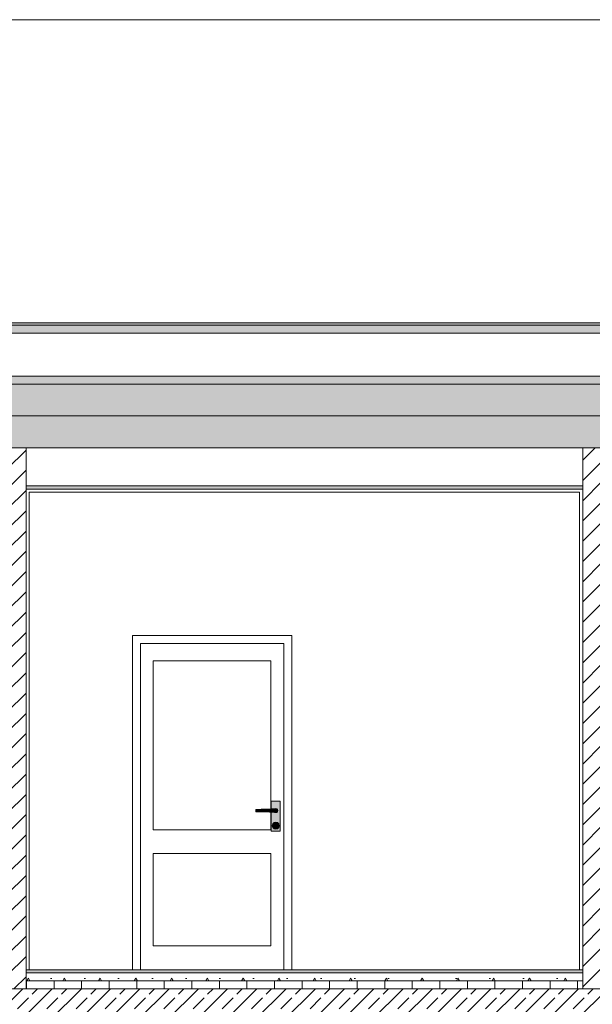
# Model space of a CAD drawing. Header units: millimetres. Extents: x -101298 to -58298, y 45839 to 66839.
# Tile 15 of 124: x -92968 to -89368, y 60652 to 66839. Entities that reach past the tile are written whole.
import ezdxf

# ---------------------------------------------------------------- set-up
doc = ezdxf.new("R2010")
doc.units = ezdxf.units.MM
doc.header["$MEASUREMENT"] = 0
for name, color, linetype, lineweight in [('Nowe_Konstrukcja - Belki_Nr_pióra__106', 252, 'Continuous', 13), ('Nowe_Konstrukcja - Belki_Nr_pióra__3', 7, 'Continuous', 13), ('Nowe_Konstrukcja - Stropy_Nr_pióra__21', 7, 'Continuous', 20), ('Nowe_Konstrukcja - Stropy_Nr_pióra__3', 7, 'Continuous', 13), ('Nowe_Konstrukcja - Ściany zew_Nr_pióra__106', 252, 'Continuous', 13), ('Nowe_Konstrukcja - Ściany zew_Nr_pióra__18', 9, 'Continuous', 15), ('Nowe_Konstrukcja - Ściany zew_Nr_pióra__19', 255, 'Continuous', 0), ('Nowe_Konstrukcja - Ściany zew_Nr_pióra__3', 7, 'Continuous', 13), ('Nowe_zagospodarowanie_Nr_pióra__21', 7, 'Continuous', 20)]:
    doc.layers.add(name, color=color, linetype=linetype, lineweight=lineweight)
for name, color, linetype, lineweight, true_color in [('Nowe_Konstrukcja - Stropy_Nr_pióra__23', 7, 'Continuous', 13, 0x858585), ('Nowe_Konstrukcja - Ściany zew_Nr_pióra__102', 7, 'Continuous', 13, 0x3e3e3e), ('Nowe_Konstrukcja - Ściany zew_Nr_pióra__142', 7, 'Continuous', 0, 0xe8e8e8), ('Nowe_Konstrukcja - Ściany zew_Nr_pióra__23', 7, 'Continuous', 13, 0x858585), ('Nowe_Konstrukcja - Ściany zew_Nr_pióra__61', 7, 'Continuous', 18, 0x6a6a6a), ('Nowe_Konstrukcja - Ściany zew_Nr_pióra__62', 7, 'Continuous', 18, 0xaaaaaa), ('Nowe_Opisy - Etykiety_Nr_pióra__81', 7, 'Continuous', 13, 0x6a6a6a)]:
    doc.layers.add(name, color=color, linetype=linetype, lineweight=lineweight, true_color=true_color)
doc.dimstyles.new('STYL_AUTOMATYCZNY__2', dxfattribs={"dimtxt": 0.18, "dimasz": 182.4, "dimexe": 0.18, "dimexo": 0.0625, "dimgap": 0, "dimtad": 0, "dimtih": 1, "dimtoh": 1, "dimdec": 4, "dimzin": 0, "dimdsep": 46, "dimcen": 0.09, "dimadec": 0, "dimazin": 0, "dimtfac": 1, "dimtdec": 4, "dimtmove": 0, "dimatfit": 3, "dimldrblk": 'ARROWHEAD_5', "dimfxl": 0, "dimtolj": 1, "dimtzin": 0, "dimarcsym": 0})
pattern_1 = [(45, (0, 0), (-63.63961, 63.63961), [])]
pattern_2 = [(90, (0, 0), (-173.20508, 0), [100, -200]), (90, (-86.6, 150), (-173.20508, 0), [100, -200]), (150, (-4e-14, 100), (86.60254, 150), [100, -200]), (150, (-173.2, 100), (86.60254, 150), [100, -200]), (210, (0, 0), (-86.60254, 150), [100, -200]), (210, (-173.2, -7e-14), (-86.60254, 150), [100, -200])]
pattern_3 = [(45, (0, 0), (-91.92388, 91.92388), []), (45, (-45.96, 45.96), (-91.92388, 91.92388), [97.5, -32.5])]

# ---------------------------------------------------------------- blocks, each defined once
blk = doc.blocks.new('ARROWHEAD_5')
at = {"linetype": 'Continuous', "lineweight": 0}
blk.add_hatch(color=0, dxfattribs=at).paths.add_polyline_path([(-1, 0.2679), (0, 0), (-1, -0.2679)])
at = {"color": 0, "linetype": 'Continuous', "lineweight": 0}
blk.add_line((0, 0), (-1, 0), dxfattribs=at)

msp = doc.modelspace()

# ---------------------------------------------------------------- hatches: boundary and pattern name
at = {"layer": 'Nowe_Konstrukcja - Belki_Nr_pióra__106', "linetype": 'Continuous', "lineweight": 13}
msp.add_hatch(color=252, dxfattribs=at).paths.add_polyline_path([(-70407.5, 64934.2), (-96602.8, 64934.2), (-96302.8, 64919.4), (-70707.1, 64919.4)])
at = {"layer": 'Nowe_Konstrukcja - Stropy_Nr_pióra__23', "linetype": 'Continuous', "lineweight": 0, "true_color": 0xe0e0e0}
for points in [[(-96302.8, 64919.4), (-96328.2, 64869.7), (-70681.7, 64869.7), (-70707.1, 64919.4)], [(-96352.8, 64898.5), (-96352.8, 64869.4), (-70657.2, 64869.4), (-70657.2, 64898.5), (-70669.3, 64898.5), (-70669.3, 64869.7), (-96328.2, 64869.7), (-96328.2, 64898.5)], [(-89427.8, 63909.4), (-92927.8, 63909.4), (-92927.8, 63889.4), (-89427.8, 63889.4)], [(-89427.8, 60869.4), (-92927.8, 60869.4), (-92927.8, 60849.4), (-89427.8, 60849.4)]]:
    msp.add_hatch(color=254, dxfattribs=at).paths.add_polyline_path(points)
at = {"layer": 'Nowe_Konstrukcja - Stropy_Nr_pióra__23', "linetype": 'Continuous', "lineweight": 13, "true_color": 0x858585}
msp.add_hatch(color=252, dxfattribs=at).paths.add_polyline_path([(-82267.8, 64599.4), (-96377.8, 64599.4), (-96377.8, 64549.4), (-82267.8, 64549.4)])
h = msp.add_hatch(dxfattribs=at)
h.set_pattern_fill('Beton_zbrojony_0001', color=252, style=0, pattern_type=2)
h.set_pattern_definition(pattern_3)
h.paths.add_polyline_path([(-96667.8, 64349.4), (-96667.8, 63949.4), (-96427.8, 63949.4), (-96427.8, 64149.4), (-86767.8, 64149.4), (-86767.8, 63949.4), (-86527.8, 63949.4), (-86527.8, 64149.4), (-82267.8, 64149.4), (-82267.8, 64349.4)])
h = msp.add_hatch(dxfattribs=at)
h.set_pattern_fill('Beton_lekki_0001', color=252, style=0, pattern_type=2)
h.set_pattern_definition([(0, (0, 0), (0, 389.7114), [24.375, -200.625]), (0, (112.5, 194.86), (0, 389.7114), [24.375, -200.625]), (60, (0, 0), (-337.5, 194.8557), [24.375, -200.625]), (60, (225, 0), (-337.5, 194.8557), [24.375, -200.625]), (120, (24.37, 0), (337.5, 194.8557), [24.375, -200.625]), (120, (249.38, 0), (337.5, 194.8557), [24.375, -200.625]), (0, (0, 37.5), (0, 75), [0, -75, 0, -112.5]), (45, (37.5, 37.5), (-53.03301, 53.03301), [0, -56.25, 0, -93.75])])
h.paths.add_polyline_path([(-89427.8, 60849.4), (-92927.8, 60849.4), (-92927.8, 60799.4), (-89427.8, 60799.4)])
h = msp.add_hatch(dxfattribs=at)
h.set_pattern_fill('Styropian_0001', color=252, style=0, pattern_type=2)
h.set_pattern_definition(pattern_2)
h.paths.add_polyline_path([(-89427.8, 60799.4), (-92927.8, 60799.4), (-92927.8, 60749.4), (-89427.8, 60749.4)])
h = msp.add_hatch(dxfattribs=at)
h.set_pattern_fill('Beton_zbrojony_0001', color=252, style=0, pattern_type=2)
h.set_pattern_definition(pattern_3)
h.paths.add_polyline_path([(-96667.8, 60349.4), (-96427.8, 60349.4), (-96427.8, 60549.4), (-86767.8, 60549.4), (-86767.8, 60349.4), (-86527.8, 60349.4), (-86527.8, 60549.4), (-86527.8, 60749.4), (-96667.8, 60749.4), (-96667.8, 60549.4)])
at = {"layer": 'Nowe_Konstrukcja - Ściany zew_Nr_pióra__102', "linetype": 'Continuous', "lineweight": 13, "true_color": 0x3e3e3e}
for points in [[(-91364.3, 61880.7), (-91365.5, 61879.4), (-91364.2, 61879.4), (-91363.8, 61879.8)], [(-91364.2, 61859.4), (-91365.5, 61859.4), (-91364.3, 61858.1), (-91363.8, 61859)], [(-91357.8, 61857.4), (-91363.8, 61859), (-91364.3, 61858.1), (-91357.8, 61856.4)], [(-91351.8, 61859), (-91357.8, 61857.4), (-91357.8, 61856.4), (-91351.3, 61858.1)], [(-91347.4, 61863.4), (-91351.8, 61859), (-91351.3, 61858.1), (-91346.5, 61862.9)], [(-91364.8, 61783.4), (-91363.9, 61786.9), (-91364.7, 61787.4), (-91365.8, 61783.4)], [(-91363.9, 61779.9), (-91364.8, 61783.4), (-91365.8, 61783.4), (-91364.7, 61779.4)], [(-91361.3, 61777.3), (-91363.9, 61779.9), (-91364.7, 61779.4), (-91361.8, 61776.5)], [(-91357.8, 61776.4), (-91361.3, 61777.3), (-91361.8, 61776.5), (-91357.8, 61775.4)], [(-91354.3, 61777.3), (-91357.8, 61776.4), (-91357.8, 61775.4), (-91353.8, 61776.5)], [(-91351.7, 61779.9), (-91354.3, 61777.3), (-91353.8, 61776.5), (-91350.9, 61779.4)]]:
    msp.add_hatch(color=250, dxfattribs=at).paths.add_polyline_path(points)
at = {"layer": 'Nowe_Konstrukcja - Ściany zew_Nr_pióra__106', "linetype": 'Continuous', "lineweight": 13}
for points in [[(-91375.1, 61764.4), (-91377.8, 61774.4), (-91379.8, 61774.4), (-91376.8, 61763.4)], [(-91367.8, 61757.1), (-91375.1, 61764.4), (-91376.8, 61763.4), (-91368.8, 61755.3)], [(-91357.8, 61754.4), (-91367.8, 61757.1), (-91368.8, 61755.3), (-91357.8, 61752.4)], [(-91347.8, 61757.1), (-91357.8, 61754.4), (-91357.8, 61752.4), (-91346.8, 61755.3)], [(-91354.3, 61789.5), (-91351.7, 61786.9), (-91350.9, 61787.4), (-91353.8, 61790.3)]]:
    msp.add_hatch(color=252, dxfattribs=at).paths.add_polyline_path(points)
at = {"layer": 'Nowe_Konstrukcja - Ściany zew_Nr_pióra__142', "linetype": 'Continuous', "lineweight": 0, "true_color": 0xe8e8e8}
msp.add_hatch(color=254, dxfattribs=at).paths.add_polyline_path([(-91340.5, 61784.4), (-91337.8, 61774.4), (-91335.8, 61774.4), (-91338.7, 61785.4)])
at = {"layer": 'Nowe_Konstrukcja - Ściany zew_Nr_pióra__18', "linetype": 'Continuous', "lineweight": 15}
for points in [[(-91422.9, 61878.2), (-91449.3, 61877.4), (-91449.3, 61861.4), (-91422.9, 61860.6)], [(-91396.2, 61879), (-91422.9, 61878.2), (-91422.9, 61860.6), (-91396.2, 61859.8)], [(-91382.8, 61879.4), (-91396.2, 61879), (-91396.2, 61859.8), (-91382.8, 61859.4)], [(-91357.8, 61859.4), (-91352.8, 61860.7), (-91349.1, 61864.4), (-91347.8, 61869.4), (-91349.1, 61874.4), (-91352.8, 61878.1), (-91357.8, 61879.4), (-91382.8, 61879.4), (-91382.8, 61859.4)], [(-91337.8, 61774.4), (-91340.5, 61764.4), (-91338.7, 61763.4), (-91335.8, 61774.4)]]:
    msp.add_hatch(color=9, dxfattribs=at).paths.add_polyline_path(points)
h = msp.add_hatch(color=9, dxfattribs=at)
h.paths.add_polyline_path([(-91386.3, 61739.4), (-91329.3, 61739.4), (-91329.3, 61929.4), (-91386.3, 61929.4), (-91386.3, 61879.3), (-91382.8, 61879.4), (-91365.5, 61879.4), (-91364.3, 61880.7), (-91357.8, 61882.4), (-91351.3, 61880.7), (-91346.5, 61875.9), (-91344.8, 61869.4), (-91346.5, 61862.9), (-91351.3, 61858.1), (-91357.8, 61856.4), (-91364.3, 61858.1), (-91365.5, 61859.4), (-91382.8, 61859.4), (-91386.3, 61859.5)])
h.paths.add_polyline_path([(-91376.8, 61763.4), (-91379.8, 61774.4), (-91376.8, 61785.4), (-91368.8, 61793.5), (-91357.8, 61796.4), (-91346.8, 61793.5), (-91338.7, 61785.4), (-91335.8, 61774.4), (-91338.7, 61763.4), (-91346.8, 61755.3), (-91357.8, 61752.4), (-91368.8, 61755.3)], flags=0)
h = msp.add_hatch(color=9, dxfattribs=at)
h.paths.add_polyline_path([(-91377.8, 61774.4), (-91375.1, 61764.4), (-91367.8, 61757.1), (-91357.8, 61754.4), (-91347.8, 61757.1), (-91340.5, 61764.4), (-91337.8, 61774.4), (-91340.5, 61784.4), (-91347.8, 61791.7), (-91357.8, 61794.4), (-91367.8, 61791.7), (-91375.1, 61784.4)])
h.paths.add_polyline_path([(-91365.8, 61783.4), (-91364.7, 61787.4), (-91361.8, 61790.3), (-91357.8, 61791.4), (-91353.8, 61790.3), (-91350.9, 61787.4), (-91349.8, 61783.4), (-91350.9, 61779.4), (-91353.8, 61776.5), (-91357.8, 61775.4), (-91361.8, 61776.5), (-91364.7, 61779.4)], flags=0)
at = {"layer": 'Nowe_Konstrukcja - Ściany zew_Nr_pióra__19', "linetype": 'Continuous', "lineweight": 0}
for points in [[(-91357.8, 61794.4), (-91347.8, 61791.7), (-91346.8, 61793.5), (-91357.8, 61796.4)], [(-91347.8, 61791.7), (-91340.5, 61784.4), (-91338.7, 61785.4), (-91346.8, 61793.5)]]:
    msp.add_hatch(color=255, dxfattribs=at).paths.add_polyline_path(points)
at = {"layer": 'Nowe_Konstrukcja - Ściany zew_Nr_pióra__23', "linetype": 'Continuous', "lineweight": 13, "true_color": 0x858585}
h = msp.add_hatch(dxfattribs=at)
h.set_pattern_fill('Styropian_0001', color=252, style=0, pattern_type=2)
h.set_pattern_definition(pattern_2)
h.paths.add_polyline_path([(-96667.8, 64869.4), (-96667.8, 64819.4), (-96547.8, 64819.4), (-96427.8, 64819.4), (-96427.8, 64549.4), (-96427.8, 64449.4), (-82267.8, 64449.4), (-82267.8, 64549.4), (-96377.8, 64549.4), (-96377.8, 64869.4), (-96427.8, 64869.4), (-96547.8, 64869.4)])
h = msp.add_hatch(dxfattribs=at)
h.set_pattern_fill('Styropian_0001', color=252, style=0, pattern_type=2)
h.set_pattern_definition(pattern_2)
h.paths.add_polyline_path([(-82267.8, 64449.4), (-96427.8, 64449.4), (-96427.8, 64349.4), (-82267.8, 64349.4)])
h = msp.add_hatch(dxfattribs=at)
h.set_pattern_fill('Bloczki_ceramiczne_0001', color=252, style=0, pattern_type=2)
h.set_pattern_definition(pattern_1)
h.paths.add_polyline_path([(-92927.8, 64149.4), (-93047.8, 64149.4), (-93047.8, 60749.1), (-92927.8, 60749.1)])
h = msp.add_hatch(dxfattribs=at)
h.set_pattern_fill('Bloczki_ceramiczne_0001', color=252, style=0, pattern_type=2)
h.set_pattern_definition(pattern_1)
h.paths.add_polyline_path([(-89307.8, 64149.4), (-89427.8, 64149.4), (-89427.8, 60749), (-89307.8, 60749)])
for points in [[(-91357.8, 61881.4), (-91351.8, 61879.8), (-91351.3, 61880.7), (-91357.8, 61882.4)], [(-91351.8, 61879.8), (-91347.4, 61875.4), (-91346.5, 61875.9), (-91351.3, 61880.7)], [(-91357.8, 61790.4), (-91354.3, 61789.5), (-91353.8, 61790.3), (-91357.8, 61791.4)], [(-91340.5, 61764.4), (-91347.8, 61757.1), (-91346.8, 61755.3), (-91338.7, 61763.4)]]:
    msp.add_hatch(color=252, dxfattribs=at).paths.add_polyline_path(points)
at = {"layer": 'Nowe_Konstrukcja - Ściany zew_Nr_pióra__61', "linetype": 'Continuous', "lineweight": 18, "true_color": 0x6a6a6a}
for points in [[(-91363.8, 61879.8), (-91357.8, 61881.4), (-91357.8, 61882.4), (-91364.3, 61880.7)], [(-91364.2, 61859.4), (-91363.8, 61859), (-91357.8, 61857.4), (-91351.8, 61859), (-91347.4, 61863.4), (-91345.8, 61869.4), (-91347.4, 61875.4), (-91351.8, 61879.8), (-91357.8, 61881.4), (-91363.8, 61879.8), (-91364.2, 61879.4), (-91357.8, 61879.4), (-91352.8, 61878.1), (-91349.1, 61874.4), (-91347.8, 61869.4), (-91349.1, 61864.4), (-91352.8, 61860.7), (-91357.8, 61859.4)], [(-91345.8, 61869.4), (-91347.4, 61863.4), (-91346.5, 61862.9), (-91344.8, 61869.4)], [(-91364.8, 61783.4), (-91363.9, 61779.9), (-91361.3, 61777.3), (-91357.8, 61776.4), (-91354.3, 61777.3), (-91351.7, 61779.9), (-91350.8, 61783.4), (-91351.7, 61786.9), (-91354.3, 61789.5), (-91357.8, 61790.4), (-91361.3, 61789.5), (-91363.9, 61786.9)], [(-91363.9, 61786.9), (-91361.3, 61789.5), (-91361.8, 61790.3), (-91364.7, 61787.4)], [(-91350.8, 61783.4), (-91351.7, 61779.9), (-91350.9, 61779.4), (-91349.8, 61783.4)]]:
    msp.add_hatch(color=251, dxfattribs=at).paths.add_polyline_path(points)
at = {"layer": 'Nowe_Konstrukcja - Ściany zew_Nr_pióra__62', "linetype": 'Continuous', "lineweight": 18, "true_color": 0xaaaaaa}
for points in [[(-91475.2, 61876.7), (-91483.3, 61876.4), (-91483.3, 61862.4), (-91475.2, 61862.1)], [(-91449.3, 61877.4), (-91475.2, 61876.7), (-91475.2, 61862.1), (-91449.3, 61861.4)], [(-91375.1, 61784.4), (-91367.8, 61791.7), (-91368.8, 61793.5), (-91376.8, 61785.4)]]:
    msp.add_hatch(color=253, dxfattribs=at).paths.add_polyline_path(points)

# ---------------------------------------------------------------- linework, layer by layer
at = {"layer": 'Nowe_Konstrukcja - Belki_Nr_pióra__3', "color": 7, "linetype": 'Continuous', "lineweight": 13}
for p, q in [((-70407.5, 64934.2), (-96602.8, 64934.2)), ((-70707.1, 64919.4), (-96302.8, 64919.4)), ((-70657.2, 64869.4), (-96352.8, 64869.4)), ((-70681.7, 64869.7), (-96328.2, 64869.7))]:
    msp.add_line(p, q, dxfattribs=at)
at = {"layer": 'Nowe_Konstrukcja - Stropy_Nr_pióra__21', "color": 7, "linetype": 'Continuous', "lineweight": 20, "flags": 128}
for points in [[(-96667.8, 64349.4), (-96667.8, 63949.4), (-96427.8, 63949.4), (-96427.8, 64149.4), (-86767.8, 64149.4), (-86767.8, 63949.4), (-86527.8, 63949.4), (-86527.8, 64149.4), (-82267.8, 64149.4), (-82267.8, 64349.4)], [(-96667.8, 60349.4), (-96427.8, 60349.4), (-96427.8, 60549.4), (-86767.8, 60549.4), (-86767.8, 60349.4), (-86527.8, 60349.4), (-86527.8, 60549.4), (-86527.8, 60749.4), (-96667.8, 60749.4), (-96667.8, 60549.4)]]:
    msp.add_lwpolyline(points, close=True, dxfattribs=at)
at = {"layer": 'Nowe_Konstrukcja - Stropy_Nr_pióra__3', "color": 7, "linetype": 'Continuous', "lineweight": 13}
for p, q in [((-96377.8, 64549.4), (-82661.6, 64549.4)), ((-92927.8, 63909.4), (-89427.8, 63909.4)), ((-92927.8, 63909.4), (-89427.8, 63909.4)), ((-92927.8, 63889.4), (-89427.8, 63889.4)), ((-92927.8, 63889.4), (-89427.8, 63889.4)), ((-92927.8, 60849.4), (-89427.8, 60849.4)), ((-92927.8, 60849.4), (-89427.8, 60849.4)), ((-92927.8, 60799.4), (-89427.8, 60799.4)), ((-92927.8, 60799.4), (-89427.8, 60799.4)), ((-96407.8, 60749.4), (-86527.8, 60749.4))]:
    msp.add_line(p, q, dxfattribs=at)
at = {"layer": 'Nowe_Konstrukcja - Ściany zew_Nr_pióra__3', "color": 7, "linetype": 'Continuous', "lineweight": 13}
for p, q in [((-96377.8, 64599.4), (-82622.4, 64599.4)), ((-92927.8, 60749.1), (-92927.8, 64149.4)), ((-92927.8, 64149.4), (-92907.8, 64149.4)), ((-92927.8, 60869.4), (-92927.8, 64149.4)), ((-92927.8, 64149.4), (-89427.8, 64149.4)), ((-89447.8, 64149.4), (-89427.8, 64149.4)), ((-89427.8, 60749), (-89427.8, 64149.4)), ((-89427.8, 60869.4), (-89427.8, 64149.4)), ((-92907.8, 60869.4), (-92907.8, 63869.4)), ((-92907.8, 63869.4), (-89447.8, 63869.4)), ((-89447.8, 60869.4), (-89447.8, 63869.4)), ((-92257.8, 62919.4), (-92257.8, 62969.4)), ((-92257.8, 62969.4), (-91257.8, 62969.4)), ((-91257.8, 62969.4), (-91257.8, 62919.4)), ((-92257.8, 60869.4), (-92257.8, 62919.4)), ((-92207.8, 62919.4), (-92207.8, 62809.4)), ((-91307.8, 62919.4), (-92207.8, 62919.4)), ((-91307.8, 62809.4), (-91307.8, 62919.4)), ((-91257.8, 62919.4), (-91257.8, 60869.4)), ((-92207.8, 62809.4), (-92207.8, 61019.4)), ((-92127.8, 61749.4), (-92127.8, 62809.4)), ((-92127.8, 62809.4), (-91387.8, 62809.4)), ((-91387.8, 62809.4), (-91387.8, 61879.3)), ((-91307.8, 61019.4), (-91307.8, 62809.4)), ((-91475.2, 61876.7), (-91483.3, 61876.4)), ((-91483.3, 61876.4), (-91483.3, 61862.4)), ((-91449.3, 61877.4), (-91475.2, 61876.7)), ((-91422.9, 61878.2), (-91449.3, 61877.4)), ((-91396.2, 61879), (-91422.9, 61878.2)), ((-91382.8, 61879.4), (-91396.2, 61879)), ((-91329.3, 61929.4), (-91386.3, 61929.4)), ((-91386.3, 61929.4), (-91386.3, 61879.3)), ((-91357.8, 61879.4), (-91382.8, 61879.4)), ((-91364.3, 61880.7), (-91365.5, 61879.4)), ((-91357.8, 61882.4), (-91364.3, 61880.7)), ((-91363.8, 61879.8), (-91364.2, 61879.4)), ((-91357.8, 61881.4), (-91363.8, 61879.8)), ((-91351.3, 61880.7), (-91357.8, 61882.4)), ((-91351.8, 61879.8), (-91357.8, 61881.4)), ((-91352.8, 61878.1), (-91357.8, 61879.4)), ((-91349.1, 61874.4), (-91352.8, 61878.1)), ((-91347.4, 61875.4), (-91351.8, 61879.8)), ((-91346.5, 61875.9), (-91351.3, 61880.7)), ((-91347.8, 61869.4), (-91349.1, 61874.4)), ((-91349.1, 61864.4), (-91347.8, 61869.4)), ((-91345.8, 61869.4), (-91347.4, 61875.4)), ((-91347.4, 61863.4), (-91345.8, 61869.4)), ((-91344.8, 61869.4), (-91346.5, 61875.9)), ((-91346.5, 61862.9), (-91344.8, 61869.4)), ((-91329.3, 61739.4), (-91329.3, 61929.4)), ((-91483.3, 61862.4), (-91475.2, 61862.1)), ((-91475.2, 61862.1), (-91449.3, 61861.4)), ((-91449.3, 61861.4), (-91422.9, 61860.6)), ((-91422.9, 61860.6), (-91396.2, 61859.8)), ((-91396.2, 61859.8), (-91382.8, 61859.4)), ((-91387.8, 61859.5), (-91387.8, 61749.4)), ((-91386.3, 61859.5), (-91386.3, 61739.4)), ((-91382.8, 61859.4), (-91357.8, 61859.4)), ((-91365.5, 61859.4), (-91364.3, 61858.1)), ((-91364.3, 61858.1), (-91357.8, 61856.4)), ((-91364.2, 61859.4), (-91363.8, 61859)), ((-91363.8, 61859), (-91357.8, 61857.4)), ((-91357.8, 61859.4), (-91352.8, 61860.7)), ((-91357.8, 61857.4), (-91351.8, 61859)), ((-91357.8, 61856.4), (-91351.3, 61858.1)), ((-91352.8, 61860.7), (-91349.1, 61864.4)), ((-91351.8, 61859), (-91347.4, 61863.4)), ((-91351.3, 61858.1), (-91346.5, 61862.9)), ((-91387.8, 61749.4), (-92127.8, 61749.4)), ((-91376.8, 61785.4), (-91379.8, 61774.4)), ((-91379.8, 61774.4), (-91376.8, 61763.4)), ((-91375.1, 61784.4), (-91377.8, 61774.4)), ((-91377.8, 61774.4), (-91375.1, 61764.4)), ((-91368.8, 61793.5), (-91376.8, 61785.4)), ((-91376.8, 61763.4), (-91368.8, 61755.3)), ((-91367.8, 61791.7), (-91375.1, 61784.4)), ((-91375.1, 61764.4), (-91367.8, 61757.1)), ((-91357.8, 61796.4), (-91368.8, 61793.5)), ((-91368.8, 61755.3), (-91357.8, 61752.4)), ((-91357.8, 61794.4), (-91367.8, 61791.7)), ((-91367.8, 61757.1), (-91357.8, 61754.4)), ((-91364.7, 61787.4), (-91365.8, 61783.4)), ((-91365.8, 61783.4), (-91364.7, 61779.4)), ((-91363.9, 61786.9), (-91364.8, 61783.4)), ((-91364.8, 61783.4), (-91363.9, 61779.9)), ((-91361.8, 61790.3), (-91364.7, 61787.4)), ((-91364.7, 61779.4), (-91361.8, 61776.5)), ((-91361.3, 61789.5), (-91363.9, 61786.9)), ((-91363.9, 61779.9), (-91361.3, 61777.3)), ((-91357.8, 61791.4), (-91361.8, 61790.3)), ((-91361.8, 61776.5), (-91357.8, 61775.4)), ((-91357.8, 61790.4), (-91361.3, 61789.5)), ((-91361.3, 61777.3), (-91357.8, 61776.4)), ((-91346.8, 61793.5), (-91357.8, 61796.4)), ((-91347.8, 61791.7), (-91357.8, 61794.4)), ((-91353.8, 61790.3), (-91357.8, 61791.4)), ((-91354.3, 61789.5), (-91357.8, 61790.4)), ((-91357.8, 61776.4), (-91354.3, 61777.3)), ((-91357.8, 61775.4), (-91353.8, 61776.5)), ((-91357.8, 61754.4), (-91347.8, 61757.1)), ((-91357.8, 61752.4), (-91346.8, 61755.3)), ((-91351.7, 61786.9), (-91354.3, 61789.5)), ((-91354.3, 61777.3), (-91351.7, 61779.9)), ((-91350.9, 61787.4), (-91353.8, 61790.3)), ((-91353.8, 61776.5), (-91350.9, 61779.4)), ((-91350.8, 61783.4), (-91351.7, 61786.9)), ((-91351.7, 61779.9), (-91350.8, 61783.4)), ((-91349.8, 61783.4), (-91350.9, 61787.4)), ((-91350.9, 61779.4), (-91349.8, 61783.4)), ((-91340.5, 61784.4), (-91347.8, 61791.7)), ((-91347.8, 61757.1), (-91340.5, 61764.4)), ((-91338.7, 61785.4), (-91346.8, 61793.5)), ((-91346.8, 61755.3), (-91338.7, 61763.4)), ((-91337.8, 61774.4), (-91340.5, 61784.4)), ((-91340.5, 61764.4), (-91337.8, 61774.4)), ((-91335.8, 61774.4), (-91338.7, 61785.4)), ((-91338.7, 61763.4), (-91335.8, 61774.4)), ((-91386.3, 61739.4), (-91329.3, 61739.4)), ((-92127.8, 61019.4), (-92127.8, 61599.4)), ((-92127.8, 61599.4), (-91387.8, 61599.4)), ((-91387.8, 61599.4), (-91387.8, 61019.4)), ((-92207.8, 61019.4), (-92207.8, 60869.4)), ((-91387.8, 61019.4), (-92127.8, 61019.4)), ((-91307.8, 60869.4), (-91307.8, 61019.4)), ((-92927.8, 60869.4), (-89427.8, 60869.4)), ((-96407.8, 60749.4), (-86527.8, 60749.4))]:
    msp.add_line(p, q, dxfattribs=at)
at = {"layer": 'Nowe_zagospodarowanie_Nr_pióra__21', "color": 7, "linetype": 'Continuous', "lineweight": 20, "flags": 128}
msp.add_lwpolyline([(-101298.3, 66838.9), (-101298.3, 45838.9), (-58298.3, 45838.9), (-58298.3, 66838.9)], close=True, dxfattribs=at)

# ---------------------------------------------------------------- leaders
at = {"layer": 'Nowe_Opisy - Etykiety_Nr_pióra__81', "color": 251, "linetype": 'Continuous', "lineweight": 13, "true_color": 0x6a6a6a, "annotation_type": 0, "has_hookline": 1, "hookline_direction": 0, "text_width": 2492}
msp.add_leader([(-96492.3, 64934.2), (-96338.6, 65085.3), (-94450, 65087.8)], dimstyle='STYL_AUTOMATYCZNY__2', dxfattribs=at)

doc.saveas('drawing.dxf')
